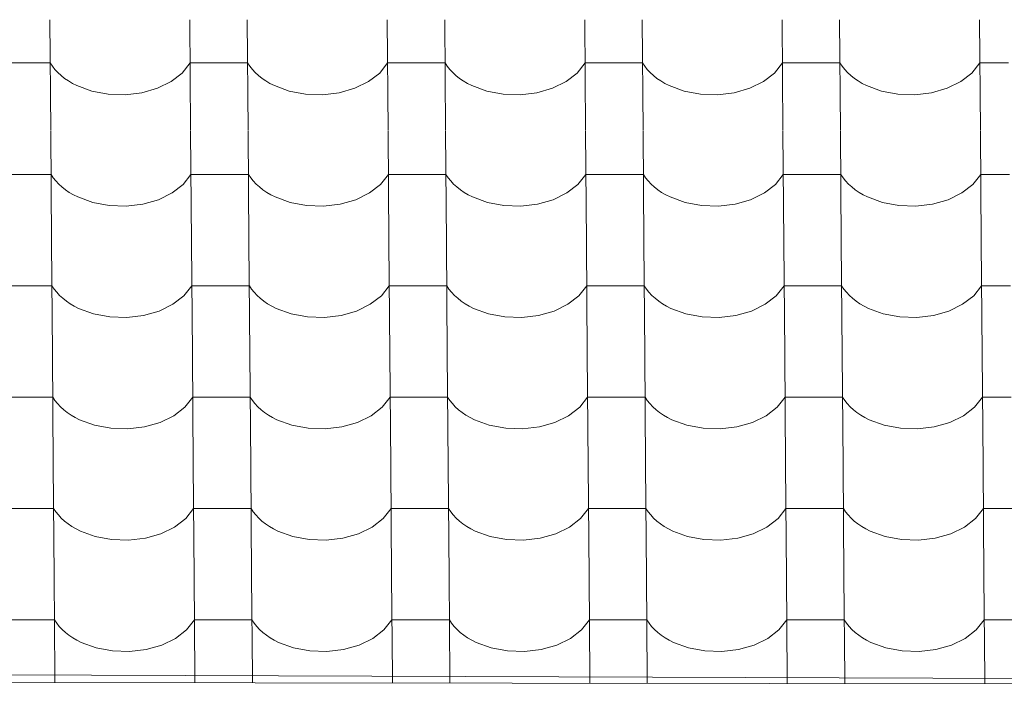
# Model space of a CAD drawing. Header units: millimetres. Extents: x -27785 to 104762, y -947 to 11132.
# Tile 133 of 146: x -3216 to -2393, y 7039 to 7596. Entities that reach past the tile are written whole.
import ezdxf

# ---------------------------------------------------------------- set-up
doc = ezdxf.new("R2010")
doc.units = ezdxf.units.MM
doc.header["$MEASUREMENT"] = 0
for name, color, linetype in [('POHLED JIŽNÍ_1_Bourané_Konstrukce - střechy a skořepiny', 7, 'Continuous'), ('POHLED JIŽNÍ_1_Bourané_Výplně - Povrchové', 7, 'Continuous'), ('POHLED JIŽNÍ_1_Konstrukce - nosné', 7, 'Continuous')]:
    doc.layers.add(name, color=color, linetype=linetype)

# ---------------------------------------------------------------- blocks, each defined once
blk = doc.blocks.new('*X2', base_point=(-29303.7, -27473.93))
at = {"layer": 'POHLED JIŽNÍ_1_Bourané_Výplně - Povrchové', "color": 7, "linetype": 'Continuous', "lineweight": 13}
for p, q in [((-3190.45, 7596.16), (-3189.73, 7503.48)), ((-3073.49, 7596.16), (-3072.77, 7503.48)), ((-3025.45, 7596.16), (-3024.73, 7503.48)), ((-2908.49, 7596.16), (-2907.77, 7503.48)), ((-2860.46, 7596.16), (-2859.74, 7503.48)), ((-2743.5, 7596.16), (-2742.78, 7503.48)), ((-2695.46, 7596.16), (-2694.74, 7503.48)), ((-2578.5, 7596.16), (-2577.78, 7503.48)), ((-2530.47, 7596.16), (-2529.75, 7503.48)), ((-2413.5, 7596.16), (-2412.78, 7503.48)), ((-3214.19, 7560), (-3238.2, 7560)), ((-3190.17, 7560), (-3214.19, 7560)), ((-3190.17, 7560), (-3188.32, 7557.21)), ((-3188.32, 7557.21), (-3186.18, 7554.51)), ((-3186.18, 7554.51), (-3183.75, 7551.93)), ((-3079.81, 7551.62), (-3073.21, 7560)), ((-3049.19, 7560), (-3073.21, 7560)), ((-3025.17, 7560), (-3049.19, 7560)), ((-3025.17, 7560), (-3023.33, 7557.21)), ((-3023.33, 7557.21), (-3021.19, 7554.51)), ((-3021.19, 7554.51), (-3018.76, 7551.93)), ((-2914.81, 7551.62), (-2908.21, 7560)), ((-2884.19, 7560), (-2908.21, 7560)), ((-2860.18, 7560), (-2884.19, 7560)), ((-2860.18, 7560), (-2858.33, 7557.21)), ((-2858.33, 7557.21), (-2856.19, 7554.51)), ((-2856.19, 7554.51), (-2853.76, 7551.93)), ((-2749.82, 7551.62), (-2743.22, 7560)), ((-2719.2, 7560), (-2743.22, 7560)), ((-2695.18, 7560), (-2719.2, 7560)), ((-2695.18, 7560), (-2693.34, 7557.21)), ((-2693.34, 7557.21), (-2691.19, 7554.51)), ((-2691.19, 7554.51), (-2688.77, 7551.93)), ((-2584.82, 7551.62), (-2578.22, 7560)), ((-2554.2, 7560), (-2578.22, 7560)), ((-2530.19, 7560), (-2554.2, 7560)), ((-2530.19, 7560), (-2528.34, 7557.21)), ((-2528.34, 7557.21), (-2526.2, 7554.51)), ((-2526.2, 7554.51), (-2523.77, 7551.93)), ((-2419.83, 7551.62), (-2413.22, 7560)), ((-2389.21, 7560), (-2413.22, 7560)), ((-3183.75, 7551.93), (-3181.05, 7549.46)), ((-3181.05, 7549.46), (-3178.09, 7547.13)), ((-3178.09, 7547.13), (-3174.89, 7544.96)), ((-3089.06, 7544.44), (-3079.81, 7551.62)), ((-3018.76, 7551.93), (-3016.06, 7549.46)), ((-3016.06, 7549.46), (-3013.1, 7547.13)), ((-3013.1, 7547.13), (-3009.9, 7544.96)), ((-2924.07, 7544.44), (-2914.81, 7551.62)), ((-2853.76, 7551.93), (-2851.06, 7549.46)), ((-2851.06, 7549.46), (-2848.1, 7547.13)), ((-2848.1, 7547.13), (-2844.9, 7544.96)), ((-2759.07, 7544.44), (-2749.82, 7551.62)), ((-2688.77, 7551.93), (-2686.07, 7549.46)), ((-2686.07, 7549.46), (-2683.11, 7547.13)), ((-2683.11, 7547.13), (-2679.91, 7544.96)), ((-2594.08, 7544.44), (-2584.82, 7551.62)), ((-2523.77, 7551.93), (-2521.07, 7549.46)), ((-2521.07, 7549.46), (-2518.11, 7547.13)), ((-2518.11, 7547.13), (-2514.91, 7544.96)), ((-2429.08, 7544.44), (-2419.83, 7551.62)), ((-3174.89, 7544.96), (-3171.47, 7542.94)), ((-3171.47, 7542.94), (-3167.83, 7541.09)), ((-3167.83, 7541.09), (-3155.35, 7536.52)), ((-3113.53, 7535.13), (-3100.5, 7538.85)), ((-3100.5, 7538.85), (-3089.06, 7544.44)), ((-3009.9, 7544.96), (-3006.47, 7542.94)), ((-3006.47, 7542.94), (-3002.83, 7541.09)), ((-3002.83, 7541.09), (-2990.35, 7536.52)), ((-2948.53, 7535.13), (-2935.5, 7538.85)), ((-2935.5, 7538.85), (-2924.07, 7544.44)), ((-2844.9, 7544.96), (-2841.47, 7542.94)), ((-2841.47, 7542.94), (-2837.84, 7541.09)), ((-2837.84, 7541.09), (-2825.36, 7536.52)), ((-2783.54, 7535.13), (-2770.51, 7538.85)), ((-2770.51, 7538.85), (-2759.07, 7544.44)), ((-2679.91, 7544.96), (-2676.48, 7542.94)), ((-2676.48, 7542.94), (-2672.84, 7541.09)), ((-2672.84, 7541.09), (-2660.36, 7536.52)), ((-2618.54, 7535.13), (-2605.51, 7538.85)), ((-2605.51, 7538.85), (-2594.08, 7544.44)), ((-2514.91, 7544.96), (-2511.48, 7542.94)), ((-2511.48, 7542.94), (-2507.85, 7541.09)), ((-2507.85, 7541.09), (-2495.37, 7536.52)), ((-2453.54, 7535.13), (-2440.51, 7538.85)), ((-2440.51, 7538.85), (-2429.08, 7544.44)), ((-3155.35, 7536.52), (-3141.67, 7533.93)), ((-3141.67, 7533.93), (-3127.49, 7533.46)), ((-3127.49, 7533.46), (-3113.53, 7535.13)), ((-2990.35, 7536.52), (-2976.68, 7533.93)), ((-2976.68, 7533.93), (-2962.49, 7533.46)), ((-2962.49, 7533.46), (-2948.53, 7535.13)), ((-2825.36, 7536.52), (-2811.68, 7533.93)), ((-2811.68, 7533.93), (-2797.5, 7533.46)), ((-2797.5, 7533.46), (-2783.54, 7535.13)), ((-2660.36, 7536.52), (-2646.68, 7533.93)), ((-2646.68, 7533.93), (-2632.5, 7533.46)), ((-2632.5, 7533.46), (-2618.54, 7535.13)), ((-2495.37, 7536.52), (-2481.69, 7533.93)), ((-2481.69, 7533.93), (-2467.51, 7533.46)), ((-2467.51, 7533.46), (-2453.54, 7535.13)), ((-3189.73, 7503.15), (-3189.01, 7410.47)), ((-3072.76, 7503.15), (-3072.04, 7410.47)), ((-3024.73, 7503.15), (-3024.01, 7410.47)), ((-2907.77, 7503.15), (-2907.05, 7410.47)), ((-2859.73, 7503.15), (-2859.01, 7410.47)), ((-2742.77, 7503.15), (-2742.05, 7410.47)), ((-2694.74, 7503.15), (-2694.02, 7410.47)), ((-2577.78, 7503.15), (-2577.06, 7410.47)), ((-2529.74, 7503.15), (-2529.02, 7410.47)), ((-2412.78, 7503.15), (-2412.06, 7410.47)), ((-3213.46, 7466.99), (-3237.48, 7466.99)), ((-3189.45, 7466.99), (-3213.46, 7466.99)), ((-3189.45, 7466.99), (-3187.6, 7464.2)), ((-3187.6, 7464.2), (-3185.46, 7461.5)), ((-3079.09, 7458.61), (-3072.48, 7466.99)), ((-3048.47, 7466.99), (-3072.48, 7466.99)), ((-3024.45, 7466.99), (-3048.47, 7466.99)), ((-3024.45, 7466.99), (-3022.6, 7464.2)), ((-3022.6, 7464.2), (-3020.46, 7461.5)), ((-2914.09, 7458.61), (-2907.49, 7466.99)), ((-2883.47, 7466.99), (-2907.49, 7466.99)), ((-2859.45, 7466.99), (-2883.47, 7466.99)), ((-2859.45, 7466.99), (-2857.61, 7464.2)), ((-2857.61, 7464.2), (-2855.47, 7461.5)), ((-2749.09, 7458.61), (-2742.49, 7466.99)), ((-2718.47, 7466.99), (-2742.49, 7466.99)), ((-2694.46, 7466.99), (-2718.47, 7466.99)), ((-2694.46, 7466.99), (-2692.61, 7464.2)), ((-2692.61, 7464.2), (-2690.47, 7461.5)), ((-2584.1, 7458.61), (-2577.5, 7466.99)), ((-2553.48, 7466.99), (-2577.5, 7466.99)), ((-2529.46, 7466.99), (-2553.48, 7466.99)), ((-2529.46, 7466.99), (-2527.62, 7464.2)), ((-2527.62, 7464.2), (-2525.47, 7461.5)), ((-2419.1, 7458.61), (-2412.5, 7466.99)), ((-2388.48, 7466.99), (-2412.5, 7466.99)), ((-3185.46, 7461.5), (-3183.03, 7458.92)), ((-3183.03, 7458.92), (-3180.33, 7456.45)), ((-3180.33, 7456.45), (-3177.37, 7454.13)), ((-3088.34, 7451.43), (-3079.09, 7458.61)), ((-3020.46, 7461.5), (-3018.03, 7458.92)), ((-3018.03, 7458.92), (-3015.33, 7456.45)), ((-3015.33, 7456.45), (-3012.38, 7454.13)), ((-2923.34, 7451.43), (-2914.09, 7458.61)), ((-2855.47, 7461.5), (-2853.04, 7458.92)), ((-2853.04, 7458.92), (-2850.34, 7456.45)), ((-2850.34, 7456.45), (-2847.38, 7454.13)), ((-2758.35, 7451.43), (-2749.09, 7458.61)), ((-2690.47, 7461.5), (-2688.04, 7458.92)), ((-2688.04, 7458.92), (-2685.34, 7456.45)), ((-2685.34, 7456.45), (-2682.38, 7454.13)), ((-2593.35, 7451.43), (-2584.1, 7458.61)), ((-2525.47, 7461.5), (-2523.05, 7458.92)), ((-2523.05, 7458.92), (-2520.35, 7456.45)), ((-2520.35, 7456.45), (-2517.39, 7454.13)), ((-2428.36, 7451.43), (-2419.1, 7458.61)), ((-3177.37, 7454.13), (-3174.17, 7451.95)), ((-3174.17, 7451.95), (-3170.74, 7449.93)), ((-3170.74, 7449.93), (-3167.11, 7448.08)), ((-3167.11, 7448.08), (-3154.63, 7443.51)), ((-3099.77, 7445.84), (-3088.34, 7451.43)), ((-3012.38, 7454.13), (-3009.17, 7451.95)), ((-3009.17, 7451.95), (-3005.75, 7449.93)), ((-3005.75, 7449.93), (-3002.11, 7448.08)), ((-3002.11, 7448.08), (-2989.63, 7443.51)), ((-2934.78, 7445.84), (-2923.34, 7451.43)), ((-2847.38, 7454.13), (-2844.18, 7451.95)), ((-2844.18, 7451.95), (-2840.75, 7449.93)), ((-2840.75, 7449.93), (-2837.11, 7448.08)), ((-2837.11, 7448.08), (-2824.64, 7443.51)), ((-2769.78, 7445.84), (-2758.35, 7451.43)), ((-2682.38, 7454.13), (-2679.18, 7451.95)), ((-2679.18, 7451.95), (-2675.75, 7449.93)), ((-2675.75, 7449.93), (-2672.12, 7448.08)), ((-2672.12, 7448.08), (-2659.64, 7443.51)), ((-2604.79, 7445.84), (-2593.35, 7451.43)), ((-2517.39, 7454.13), (-2514.19, 7451.95)), ((-2514.19, 7451.95), (-2510.76, 7449.93)), ((-2510.76, 7449.93), (-2507.12, 7448.08)), ((-2507.12, 7448.08), (-2494.64, 7443.51)), ((-2439.79, 7445.84), (-2428.36, 7451.43)), ((-3154.63, 7443.51), (-3140.95, 7440.92)), ((-3140.95, 7440.92), (-3126.77, 7440.45)), ((-3126.77, 7440.45), (-3112.8, 7442.12)), ((-3112.8, 7442.12), (-3099.77, 7445.84)), ((-2989.63, 7443.51), (-2975.95, 7440.92)), ((-2975.95, 7440.92), (-2961.77, 7440.45)), ((-2961.77, 7440.45), (-2947.81, 7442.12)), ((-2947.81, 7442.12), (-2934.78, 7445.84)), ((-2824.64, 7443.51), (-2810.96, 7440.92)), ((-2810.96, 7440.92), (-2796.77, 7440.45)), ((-2796.77, 7440.45), (-2782.81, 7442.12)), ((-2782.81, 7442.12), (-2769.78, 7445.84)), ((-2659.64, 7443.51), (-2645.96, 7440.92)), ((-2645.96, 7440.92), (-2631.78, 7440.45)), ((-2631.78, 7440.45), (-2617.82, 7442.12)), ((-2617.82, 7442.12), (-2604.79, 7445.84)), ((-2494.64, 7443.51), (-2480.96, 7440.92)), ((-2480.96, 7440.92), (-2466.78, 7440.45)), ((-2466.78, 7440.45), (-2452.82, 7442.12)), ((-2452.82, 7442.12), (-2439.79, 7445.84)), ((-3189, 7410.14), (-3188.28, 7317.46)), ((-3072.04, 7410.14), (-3071.32, 7317.46)), ((-3024.01, 7410.14), (-3023.29, 7317.46)), ((-2907.05, 7410.14), (-2906.32, 7317.46)), ((-2859.01, 7410.14), (-2858.29, 7317.46)), ((-2742.05, 7410.14), (-2741.33, 7317.46)), ((-2694.02, 7410.14), (-2693.29, 7317.46)), ((-2577.05, 7410.14), (-2576.33, 7317.46)), ((-2529.02, 7410.14), (-2528.3, 7317.46)), ((-2412.06, 7410.14), (-2411.34, 7317.46)), ((-3212.74, 7373.98), (-3236.76, 7373.98)), ((-3188.72, 7373.98), (-3212.74, 7373.98)), ((-3188.72, 7373.98), (-3186.88, 7371.19)), ((-3078.36, 7365.6), (-3071.76, 7373.98)), ((-3047.74, 7373.98), (-3071.76, 7373.98)), ((-3023.73, 7373.98), (-3047.74, 7373.98)), ((-3023.73, 7373.98), (-3021.88, 7371.19)), ((-2913.37, 7365.6), (-2906.76, 7373.98)), ((-2882.75, 7373.98), (-2906.76, 7373.98)), ((-2858.73, 7373.98), (-2882.75, 7373.98)), ((-2858.73, 7373.98), (-2856.88, 7371.19)), ((-2748.37, 7365.6), (-2741.77, 7373.98)), ((-2717.75, 7373.98), (-2741.77, 7373.98)), ((-2693.73, 7373.98), (-2717.75, 7373.98)), ((-2693.73, 7373.98), (-2691.89, 7371.19)), ((-2583.37, 7365.6), (-2576.77, 7373.98)), ((-2552.76, 7373.98), (-2576.77, 7373.98)), ((-2528.74, 7373.98), (-2552.76, 7373.98)), ((-2528.74, 7373.98), (-2526.89, 7371.19)), ((-2418.38, 7365.6), (-2411.78, 7373.98)), ((-2387.76, 7373.98), (-2411.78, 7373.98)), ((-3186.88, 7371.19), (-3184.73, 7368.49)), ((-3184.73, 7368.49), (-3182.31, 7365.91)), ((-3182.31, 7365.91), (-3179.61, 7363.44)), ((-3087.62, 7358.43), (-3078.36, 7365.6)), ((-3021.88, 7371.19), (-3019.74, 7368.49)), ((-3019.74, 7368.49), (-3017.31, 7365.91)), ((-3017.31, 7365.91), (-3014.61, 7363.44)), ((-2922.62, 7358.43), (-2913.37, 7365.6)), ((-2856.88, 7371.19), (-2854.74, 7368.49)), ((-2854.74, 7368.49), (-2852.31, 7365.91)), ((-2852.31, 7365.91), (-2849.61, 7363.44)), ((-2757.62, 7358.43), (-2748.37, 7365.6)), ((-2691.89, 7371.19), (-2689.75, 7368.49)), ((-2689.75, 7368.49), (-2687.32, 7365.91)), ((-2687.32, 7365.91), (-2684.62, 7363.44)), ((-2592.63, 7358.43), (-2583.37, 7365.6)), ((-2526.89, 7371.19), (-2524.75, 7368.49)), ((-2524.75, 7368.49), (-2522.32, 7365.91)), ((-2522.32, 7365.91), (-2519.62, 7363.44)), ((-2427.63, 7358.43), (-2418.38, 7365.6)), ((-3179.61, 7363.44), (-3176.65, 7361.12)), ((-3176.65, 7361.12), (-3173.45, 7358.94)), ((-3173.45, 7358.94), (-3170.02, 7356.92)), ((-3170.02, 7356.92), (-3166.38, 7355.07)), ((-3099.05, 7352.83), (-3087.62, 7358.43)), ((-3014.61, 7363.44), (-3011.65, 7361.12)), ((-3011.65, 7361.12), (-3008.45, 7358.94)), ((-3008.45, 7358.94), (-3005.02, 7356.92)), ((-3005.02, 7356.92), (-3001.39, 7355.07)), ((-2934.05, 7352.83), (-2922.62, 7358.43)), ((-2849.61, 7363.44), (-2846.66, 7361.12)), ((-2846.66, 7361.12), (-2843.45, 7358.94)), ((-2843.45, 7358.94), (-2840.03, 7356.92)), ((-2840.03, 7356.92), (-2836.39, 7355.07)), ((-2769.06, 7352.83), (-2757.62, 7358.43)), ((-2684.62, 7363.44), (-2681.66, 7361.12)), ((-2681.66, 7361.12), (-2678.46, 7358.94)), ((-2678.46, 7358.94), (-2675.03, 7356.92)), ((-2675.03, 7356.92), (-2671.39, 7355.07)), ((-2604.06, 7352.83), (-2592.63, 7358.43)), ((-2519.62, 7363.44), (-2516.66, 7361.12)), ((-2516.66, 7361.12), (-2513.46, 7358.94)), ((-2513.46, 7358.94), (-2510.03, 7356.92)), ((-2510.03, 7356.92), (-2506.4, 7355.07)), ((-2439.07, 7352.83), (-2427.63, 7358.43)), ((-3166.38, 7355.07), (-3153.9, 7350.5)), ((-3153.9, 7350.5), (-3140.22, 7347.91)), ((-3140.22, 7347.91), (-3126.04, 7347.44)), ((-3126.04, 7347.44), (-3112.08, 7349.11)), ((-3112.08, 7349.11), (-3099.05, 7352.83)), ((-3001.39, 7355.07), (-2988.91, 7350.5)), ((-2988.91, 7350.5), (-2975.23, 7347.91)), ((-2975.23, 7347.91), (-2961.05, 7347.44)), ((-2961.05, 7347.44), (-2947.08, 7349.11)), ((-2947.08, 7349.11), (-2934.05, 7352.83)), ((-2836.39, 7355.07), (-2823.91, 7350.5)), ((-2823.91, 7350.5), (-2810.23, 7347.91)), ((-2810.23, 7347.91), (-2796.05, 7347.44)), ((-2796.05, 7347.44), (-2782.09, 7349.11)), ((-2782.09, 7349.11), (-2769.06, 7352.83)), ((-2671.39, 7355.07), (-2658.92, 7350.5)), ((-2658.92, 7350.5), (-2645.24, 7347.91)), ((-2645.24, 7347.91), (-2631.05, 7347.44)), ((-2631.05, 7347.44), (-2617.09, 7349.11)), ((-2617.09, 7349.11), (-2604.06, 7352.83)), ((-2506.4, 7355.07), (-2493.92, 7350.5)), ((-2493.92, 7350.5), (-2480.24, 7347.91)), ((-2480.24, 7347.91), (-2466.06, 7347.44)), ((-2466.06, 7347.44), (-2452.1, 7349.11)), ((-2452.1, 7349.11), (-2439.07, 7352.83)), ((-3188.28, 7317.13), (-3187.56, 7224.46)), ((-3071.32, 7317.13), (-3070.6, 7224.46)), ((-3023.28, 7317.13), (-3022.56, 7224.46)), ((-2906.32, 7317.13), (-2905.6, 7224.46)), ((-2858.29, 7317.13), (-2857.57, 7224.46)), ((-2741.33, 7317.13), (-2740.6, 7224.46)), ((-2693.29, 7317.13), (-2692.57, 7224.46)), ((-2576.33, 7317.13), (-2575.61, 7224.46)), ((-2528.3, 7317.13), (-2527.57, 7224.46)), ((-2411.33, 7317.13), (-2410.61, 7224.46)), ((-3212.02, 7280.97), (-3236.03, 7280.97)), ((-3188, 7280.97), (-3212.02, 7280.97)), ((-3188, 7280.97), (-3186.15, 7278.18)), ((-3186.15, 7278.18), (-3184.01, 7275.48)), ((-3184.01, 7275.48), (-3181.58, 7272.9)), ((-3077.64, 7272.59), (-3071.04, 7280.97)), ((-3047.02, 7280.97), (-3071.04, 7280.97)), ((-3023, 7280.97), (-3047.02, 7280.97)), ((-3023, 7280.97), (-3021.16, 7278.18)), ((-3021.16, 7278.18), (-3019.01, 7275.48)), ((-3019.01, 7275.48), (-3016.59, 7272.9)), ((-2912.64, 7272.59), (-2906.04, 7280.97)), ((-2882.02, 7280.97), (-2906.04, 7280.97)), ((-2858.01, 7280.97), (-2882.02, 7280.97)), ((-2858.01, 7280.97), (-2856.16, 7278.18)), ((-2856.16, 7278.18), (-2854.02, 7275.48)), ((-2854.02, 7275.48), (-2851.59, 7272.9)), ((-2747.65, 7272.59), (-2741.04, 7280.97)), ((-2717.03, 7280.97), (-2741.04, 7280.97)), ((-2693.01, 7280.97), (-2717.03, 7280.97)), ((-2693.01, 7280.97), (-2691.16, 7278.18)), ((-2691.16, 7278.18), (-2689.02, 7275.48)), ((-2689.02, 7275.48), (-2686.59, 7272.9)), ((-2582.65, 7272.59), (-2576.05, 7280.97)), ((-2552.03, 7280.97), (-2576.05, 7280.97)), ((-2528.01, 7280.97), (-2552.03, 7280.97)), ((-2528.01, 7280.97), (-2526.17, 7278.18)), ((-2526.17, 7278.18), (-2524.03, 7275.48)), ((-2524.03, 7275.48), (-2521.6, 7272.9)), ((-2417.66, 7272.59), (-2411.05, 7280.97)), ((-2387.04, 7280.97), (-2411.05, 7280.97)), ((-3181.58, 7272.9), (-3178.88, 7270.43)), ((-3178.88, 7270.43), (-3175.92, 7268.11)), ((-3175.92, 7268.11), (-3172.72, 7265.93)), ((-3172.72, 7265.93), (-3169.29, 7263.91)), ((-3098.33, 7259.83), (-3086.89, 7265.42)), ((-3086.89, 7265.42), (-3077.64, 7272.59)), ((-3016.59, 7272.9), (-3013.89, 7270.43)), ((-3013.89, 7270.43), (-3010.93, 7268.11)), ((-3010.93, 7268.11), (-3007.73, 7265.93)), ((-3007.73, 7265.93), (-3004.3, 7263.91)), ((-2933.33, 7259.83), (-2921.9, 7265.42)), ((-2921.9, 7265.42), (-2912.64, 7272.59)), ((-2851.59, 7272.9), (-2848.89, 7270.43)), ((-2848.89, 7270.43), (-2845.93, 7268.11)), ((-2845.93, 7268.11), (-2842.73, 7265.93)), ((-2842.73, 7265.93), (-2839.3, 7263.91)), ((-2768.33, 7259.83), (-2756.9, 7265.42)), ((-2756.9, 7265.42), (-2747.65, 7272.59)), ((-2686.59, 7272.9), (-2683.89, 7270.43)), ((-2683.89, 7270.43), (-2680.94, 7268.11)), ((-2680.94, 7268.11), (-2677.73, 7265.93)), ((-2677.73, 7265.93), (-2674.31, 7263.91)), ((-2603.34, 7259.83), (-2591.91, 7265.42)), ((-2591.91, 7265.42), (-2582.65, 7272.59)), ((-2521.6, 7272.9), (-2518.9, 7270.43)), ((-2518.9, 7270.43), (-2515.94, 7268.11)), ((-2515.94, 7268.11), (-2512.74, 7265.93)), ((-2512.74, 7265.93), (-2509.31, 7263.91)), ((-2438.34, 7259.83), (-2426.91, 7265.42)), ((-2426.91, 7265.42), (-2417.66, 7272.59)), ((-3169.29, 7263.91), (-3165.66, 7262.06)), ((-3165.66, 7262.06), (-3153.18, 7257.49)), ((-3153.18, 7257.49), (-3139.5, 7254.9)), ((-3111.36, 7256.1), (-3098.33, 7259.83)), ((-3004.3, 7263.91), (-3000.66, 7262.06)), ((-3000.66, 7262.06), (-2988.18, 7257.49)), ((-2988.18, 7257.49), (-2974.5, 7254.9)), ((-2946.36, 7256.1), (-2933.33, 7259.83)), ((-2839.3, 7263.91), (-2835.67, 7262.06)), ((-2835.67, 7262.06), (-2823.19, 7257.49)), ((-2823.19, 7257.49), (-2809.51, 7254.9)), ((-2781.36, 7256.1), (-2768.33, 7259.83)), ((-2674.31, 7263.91), (-2670.67, 7262.06)), ((-2670.67, 7262.06), (-2658.19, 7257.49)), ((-2658.19, 7257.49), (-2644.51, 7254.9)), ((-2616.37, 7256.1), (-2603.34, 7259.83)), ((-2509.31, 7263.91), (-2505.67, 7262.06)), ((-2505.67, 7262.06), (-2493.2, 7257.49)), ((-2493.2, 7257.49), (-2479.52, 7254.9)), ((-2451.37, 7256.1), (-2438.34, 7259.83)), ((-3139.5, 7254.9), (-3125.32, 7254.43)), ((-3125.32, 7254.43), (-3111.36, 7256.1)), ((-2974.5, 7254.9), (-2960.32, 7254.43)), ((-2960.32, 7254.43), (-2946.36, 7256.1)), ((-2809.51, 7254.9), (-2795.33, 7254.43)), ((-2795.33, 7254.43), (-2781.36, 7256.1)), ((-2644.51, 7254.9), (-2630.33, 7254.43)), ((-2630.33, 7254.43), (-2616.37, 7256.1)), ((-2479.52, 7254.9), (-2465.33, 7254.43)), ((-2465.33, 7254.43), (-2451.37, 7256.1)), ((-3187.56, 7224.12), (-3186.83, 7131.45)), ((-3070.59, 7224.12), (-3069.87, 7131.45)), ((-3022.56, 7224.12), (-3021.84, 7131.45)), ((-2905.6, 7224.12), (-2904.88, 7131.45)), ((-2857.56, 7224.12), (-2856.84, 7131.45)), ((-2740.6, 7224.12), (-2739.88, 7131.45)), ((-2692.57, 7224.12), (-2691.85, 7131.45)), ((-2575.61, 7224.12), (-2574.89, 7131.45)), ((-2527.57, 7224.12), (-2526.85, 7131.45)), ((-2410.61, 7224.12), (-2409.89, 7131.45)), ((-3211.29, 7187.96), (-3235.31, 7187.96)), ((-3187.27, 7187.96), (-3211.29, 7187.96)), ((-3187.27, 7187.96), (-3185.43, 7185.17)), ((-3185.43, 7185.17), (-3183.29, 7182.48)), ((-3076.92, 7179.58), (-3070.31, 7187.96)), ((-3046.3, 7187.96), (-3070.31, 7187.96)), ((-3022.28, 7187.96), (-3046.3, 7187.96)), ((-3022.28, 7187.96), (-3020.43, 7185.17)), ((-3020.43, 7185.17), (-3018.29, 7182.48)), ((-2911.92, 7179.58), (-2905.32, 7187.96)), ((-2881.3, 7187.96), (-2905.32, 7187.96)), ((-2857.28, 7187.96), (-2881.3, 7187.96)), ((-2857.28, 7187.96), (-2855.44, 7185.17)), ((-2855.44, 7185.17), (-2853.29, 7182.48)), ((-2746.92, 7179.58), (-2740.32, 7187.96)), ((-2716.3, 7187.96), (-2740.32, 7187.96)), ((-2692.29, 7187.96), (-2716.3, 7187.96)), ((-2692.29, 7187.96), (-2690.44, 7185.17)), ((-2690.44, 7185.17), (-2688.3, 7182.48)), ((-2581.93, 7179.58), (-2575.32, 7187.96)), ((-2551.31, 7187.96), (-2575.32, 7187.96)), ((-2527.29, 7187.96), (-2551.31, 7187.96)), ((-2527.29, 7187.96), (-2525.45, 7185.17)), ((-2525.45, 7185.17), (-2523.3, 7182.48)), ((-2416.93, 7179.58), (-2410.33, 7187.96)), ((-2386.31, 7187.96), (-2410.33, 7187.96)), ((-3183.29, 7182.48), (-3180.86, 7179.89)), ((-3180.86, 7179.89), (-3178.16, 7177.42)), ((-3178.16, 7177.42), (-3175.2, 7175.1)), ((-3175.2, 7175.1), (-3172, 7172.92)), ((-3086.17, 7172.41), (-3076.92, 7179.58)), ((-3018.29, 7182.48), (-3015.86, 7179.89)), ((-3015.86, 7179.89), (-3013.16, 7177.42)), ((-3013.16, 7177.42), (-3010.2, 7175.1)), ((-3010.2, 7175.1), (-3007, 7172.92)), ((-2921.17, 7172.41), (-2911.92, 7179.58)), ((-2853.29, 7182.48), (-2850.87, 7179.89)), ((-2850.87, 7179.89), (-2848.17, 7177.42)), ((-2848.17, 7177.42), (-2845.21, 7175.1)), ((-2845.21, 7175.1), (-2842.01, 7172.92)), ((-2756.18, 7172.41), (-2746.92, 7179.58)), ((-2688.3, 7182.48), (-2685.87, 7179.89)), ((-2685.87, 7179.89), (-2683.17, 7177.42)), ((-2683.17, 7177.42), (-2680.21, 7175.1)), ((-2680.21, 7175.1), (-2677.01, 7172.92)), ((-2591.18, 7172.41), (-2581.93, 7179.58)), ((-2523.3, 7182.48), (-2520.88, 7179.89)), ((-2520.88, 7179.89), (-2518.17, 7177.42)), ((-2518.17, 7177.42), (-2515.22, 7175.1)), ((-2515.22, 7175.1), (-2512.01, 7172.92)), ((-2426.19, 7172.41), (-2416.93, 7179.58)), ((-3172, 7172.92), (-3168.57, 7170.9)), ((-3168.57, 7170.9), (-3164.94, 7169.05)), ((-3164.94, 7169.05), (-3152.46, 7164.48)), ((-3110.63, 7163.09), (-3097.6, 7166.82)), ((-3097.6, 7166.82), (-3086.17, 7172.41)), ((-3007, 7172.92), (-3003.57, 7170.9)), ((-3003.57, 7170.9), (-2999.94, 7169.05)), ((-2999.94, 7169.05), (-2987.46, 7164.48)), ((-2945.64, 7163.09), (-2932.61, 7166.82)), ((-2932.61, 7166.82), (-2921.17, 7172.41)), ((-2842.01, 7172.92), (-2838.58, 7170.9)), ((-2838.58, 7170.9), (-2834.94, 7169.05)), ((-2834.94, 7169.05), (-2822.46, 7164.48)), ((-2780.64, 7163.09), (-2767.61, 7166.82)), ((-2767.61, 7166.82), (-2756.18, 7172.41)), ((-2677.01, 7172.92), (-2673.58, 7170.9)), ((-2673.58, 7170.9), (-2669.95, 7169.05)), ((-2669.95, 7169.05), (-2657.47, 7164.48)), ((-2615.64, 7163.09), (-2602.61, 7166.82)), ((-2602.61, 7166.82), (-2591.18, 7172.41)), ((-2512.01, 7172.92), (-2508.59, 7170.9)), ((-2508.59, 7170.9), (-2504.95, 7169.05)), ((-2504.95, 7169.05), (-2492.47, 7164.48)), ((-2450.65, 7163.09), (-2437.62, 7166.82)), ((-2437.62, 7166.82), (-2426.19, 7172.41)), ((-3152.46, 7164.48), (-3138.78, 7161.89)), ((-3138.78, 7161.89), (-3124.59, 7161.42)), ((-3124.59, 7161.42), (-3110.63, 7163.09)), ((-2987.46, 7164.48), (-2973.78, 7161.89)), ((-2973.78, 7161.89), (-2959.6, 7161.42)), ((-2959.6, 7161.42), (-2945.64, 7163.09)), ((-2822.46, 7164.48), (-2808.78, 7161.89)), ((-2808.78, 7161.89), (-2794.6, 7161.42)), ((-2794.6, 7161.42), (-2780.64, 7163.09)), ((-2657.47, 7164.48), (-2643.79, 7161.89)), ((-2643.79, 7161.89), (-2629.61, 7161.42)), ((-2629.61, 7161.42), (-2615.64, 7163.09)), ((-2492.47, 7164.48), (-2478.79, 7161.89)), ((-2478.79, 7161.89), (-2464.61, 7161.42)), ((-2464.61, 7161.42), (-2450.65, 7163.09)), ((-3186.83, 7131.11), (-3186.19, 7048.72)), ((-3069.87, 7131.11), (-3069.23, 7048.33)), ((-3021.84, 7131.11), (-3021.19, 7048.16)), ((-2904.87, 7131.11), (-2904.23, 7047.76)), ((-2856.84, 7131.11), (-2856.19, 7047.6)), ((-2739.88, 7131.11), (-2739.23, 7047.2)), ((-2691.84, 7131.11), (-2691.19, 7047.04)), ((-2574.88, 7131.11), (-2574.23, 7046.64)), ((-2526.85, 7131.11), (-2526.19, 7046.48)), ((-2409.89, 7131.11), (-2409.23, 7046.08)), ((-3210.57, 7094.96), (-3234.59, 7094.96)), ((-3186.55, 7094.96), (-3210.57, 7094.96)), ((-3186.55, 7094.96), (-3184.71, 7092.16)), ((-3076.19, 7086.57), (-3069.59, 7094.96)), ((-3045.57, 7094.96), (-3069.59, 7094.96)), ((-3021.56, 7094.96), (-3045.57, 7094.96)), ((-3021.56, 7094.96), (-3019.71, 7092.16)), ((-2911.2, 7086.57), (-2904.59, 7094.96)), ((-2880.58, 7094.96), (-2904.59, 7094.96)), ((-2856.56, 7094.96), (-2880.58, 7094.96)), ((-2856.56, 7094.96), (-2854.71, 7092.16)), ((-2746.2, 7086.57), (-2739.6, 7094.96)), ((-2715.58, 7094.96), (-2739.6, 7094.96)), ((-2691.56, 7094.96), (-2715.58, 7094.96)), ((-2691.56, 7094.96), (-2689.72, 7092.16)), ((-2581.2, 7086.57), (-2574.6, 7094.96)), ((-2550.58, 7094.96), (-2574.6, 7094.96)), ((-2526.57, 7094.96), (-2550.58, 7094.96)), ((-2526.57, 7094.96), (-2524.72, 7092.16)), ((-2416.21, 7086.57), (-2409.61, 7094.96)), ((-2385.59, 7094.96), (-2409.61, 7094.96)), ((-3184.71, 7092.16), (-3182.56, 7089.47)), ((-3182.56, 7089.47), (-3180.14, 7086.88)), ((-3180.14, 7086.88), (-3177.44, 7084.42)), ((-3177.44, 7084.42), (-3174.48, 7082.09)), ((-3085.45, 7079.4), (-3076.19, 7086.57)), ((-3019.71, 7092.16), (-3017.57, 7089.47)), ((-3017.57, 7089.47), (-3015.14, 7086.88)), ((-3015.14, 7086.88), (-3012.44, 7084.42)), ((-3012.44, 7084.42), (-3009.48, 7082.09)), ((-2920.45, 7079.4), (-2911.2, 7086.57)), ((-2854.71, 7092.16), (-2852.57, 7089.47)), ((-2852.57, 7089.47), (-2850.14, 7086.88)), ((-2850.14, 7086.88), (-2847.44, 7084.42)), ((-2847.44, 7084.42), (-2844.48, 7082.09)), ((-2755.45, 7079.4), (-2746.2, 7086.57)), ((-2689.72, 7092.16), (-2687.58, 7089.47)), ((-2687.58, 7089.47), (-2685.15, 7086.88)), ((-2685.15, 7086.88), (-2682.45, 7084.42)), ((-2682.45, 7084.42), (-2679.49, 7082.09)), ((-2590.46, 7079.4), (-2581.2, 7086.57)), ((-2524.72, 7092.16), (-2522.58, 7089.47)), ((-2522.58, 7089.47), (-2520.15, 7086.88)), ((-2520.15, 7086.88), (-2517.45, 7084.42)), ((-2517.45, 7084.42), (-2514.49, 7082.09)), ((-2425.46, 7079.4), (-2416.21, 7086.57)), ((-3174.48, 7082.09), (-3171.27, 7079.91)), ((-3171.27, 7079.91), (-3167.85, 7077.89)), ((-3167.85, 7077.89), (-3164.21, 7076.04)), ((-3096.88, 7073.81), (-3085.45, 7079.4)), ((-3009.48, 7082.09), (-3006.28, 7079.91)), ((-3006.28, 7079.91), (-3002.85, 7077.89)), ((-3002.85, 7077.89), (-2999.22, 7076.04)), ((-2931.88, 7073.81), (-2920.45, 7079.4)), ((-2844.48, 7082.09), (-2841.28, 7079.91)), ((-2841.28, 7079.91), (-2837.86, 7077.89)), ((-2837.86, 7077.89), (-2834.22, 7076.04)), ((-2766.89, 7073.81), (-2755.45, 7079.4)), ((-2679.49, 7082.09), (-2676.29, 7079.91)), ((-2676.29, 7079.91), (-2672.86, 7077.89)), ((-2672.86, 7077.89), (-2669.22, 7076.04)), ((-2601.89, 7073.81), (-2590.46, 7079.4)), ((-2514.49, 7082.09), (-2511.29, 7079.91)), ((-2511.29, 7079.91), (-2507.86, 7077.89)), ((-2507.86, 7077.89), (-2504.23, 7076.04)), ((-2436.9, 7073.81), (-2425.46, 7079.4)), ((-3164.21, 7076.04), (-3151.73, 7071.47)), ((-3151.73, 7071.47), (-3138.05, 7068.88)), ((-3138.05, 7068.88), (-3123.87, 7068.41)), ((-3123.87, 7068.41), (-3109.91, 7070.08)), ((-3109.91, 7070.08), (-3096.88, 7073.81)), ((-2999.22, 7076.04), (-2986.74, 7071.47)), ((-2986.74, 7071.47), (-2973.06, 7068.88)), ((-2973.06, 7068.88), (-2958.88, 7068.41)), ((-2958.88, 7068.41), (-2944.91, 7070.08)), ((-2944.91, 7070.08), (-2931.88, 7073.81)), ((-2834.22, 7076.04), (-2821.74, 7071.47)), ((-2821.74, 7071.47), (-2808.06, 7068.88)), ((-2808.06, 7068.88), (-2793.88, 7068.41)), ((-2793.88, 7068.41), (-2779.92, 7070.08)), ((-2779.92, 7070.08), (-2766.89, 7073.81)), ((-2669.22, 7076.04), (-2656.74, 7071.47)), ((-2656.74, 7071.47), (-2643.07, 7068.88)), ((-2643.07, 7068.88), (-2628.88, 7068.41)), ((-2628.88, 7068.41), (-2614.92, 7070.08)), ((-2614.92, 7070.08), (-2601.89, 7073.81)), ((-2504.23, 7076.04), (-2491.75, 7071.47)), ((-2491.75, 7071.47), (-2478.07, 7068.88)), ((-2478.07, 7068.88), (-2463.89, 7068.41)), ((-2463.89, 7068.41), (-2449.93, 7070.08)), ((-2449.93, 7070.08), (-2436.9, 7073.81))]:
    blk.add_line(p, q, dxfattribs=at)
blk = doc.blocks.new('*X6', base_point=(-29303.7, -27473.93))
at = {"layer": 'POHLED JIŽNÍ_1_Bourané_Výplně - Povrchové', "color": 7, "linetype": 'Continuous', "lineweight": 13}
for p, q in [((-3186.19, 7048.72), (-3186.14, 7042.38)), ((-3069.23, 7048.33), (-3069.18, 7042.23)), ((-3021.19, 7048.16), (-3021.14, 7042.17)), ((-2904.23, 7047.76), (-2904.18, 7042.02)), ((-2856.19, 7047.6), (-2856.15, 7041.96)), ((-2739.23, 7047.2), (-2739.18, 7041.81)), ((-2691.19, 7047.04), (-2691.15, 7041.75)), ((-2574.23, 7046.64), (-2574.19, 7041.6)), ((-2526.19, 7046.48), (-2526.15, 7041.54)), ((-2409.23, 7046.08), (-2409.19, 7041.39))]:
    blk.add_line(p, q, dxfattribs=at)
blk = doc.blocks.new('*X10', base_point=(-29303.7, -27473.93))
at = {"layer": 'POHLED JIŽNÍ_1_Bourané_Konstrukce - střechy a skořepiny', "color": 7, "linetype": 'Continuous', "lineweight": 13}
for p, q in [((-3186.19, 7048.72), (-3186.14, 7042.38)), ((-3069.23, 7048.33), (-3069.18, 7042.23)), ((-3021.19, 7048.16), (-3021.14, 7042.17)), ((-2904.23, 7047.76), (-2904.18, 7042.02)), ((-2856.19, 7047.6), (-2856.15, 7041.96)), ((-2739.23, 7047.2), (-2739.18, 7041.81)), ((-2691.19, 7047.04), (-2691.15, 7041.75)), ((-2574.23, 7046.64), (-2574.19, 7041.6)), ((-2526.19, 7046.48), (-2526.15, 7041.54)), ((-2409.23, 7046.08), (-2409.19, 7041.39))]:
    blk.add_line(p, q, dxfattribs=at)

msp = doc.modelspace()

# ---------------------------------------------------------------- linework, layer by layer
at = {"layer": 'POHLED JIŽNÍ_1_Bourané_Konstrukce - střechy a skořepiny', "color": 7, "linetype": 'Continuous', "lineweight": 13}
for p, q in [((-193.22, 7038.55), (-20534.39, 7107.66)), ((-20534.91, 7064.57), (-193.22, 7038.55))]:
    msp.add_line(p, q, dxfattribs=at)

# ---------------------------------------------------------------- block references
at = {"layer": 'POHLED JIŽNÍ_1_Konstrukce - nosné', "color": 9, "linetype": 'Continuous', "lineweight": 13}
for name in ['*X2', '*X6', '*X10']:
    msp.add_blockref(name, (-29303.7, -27473.93), dxfattribs=at)

doc.saveas('drawing.dxf')
